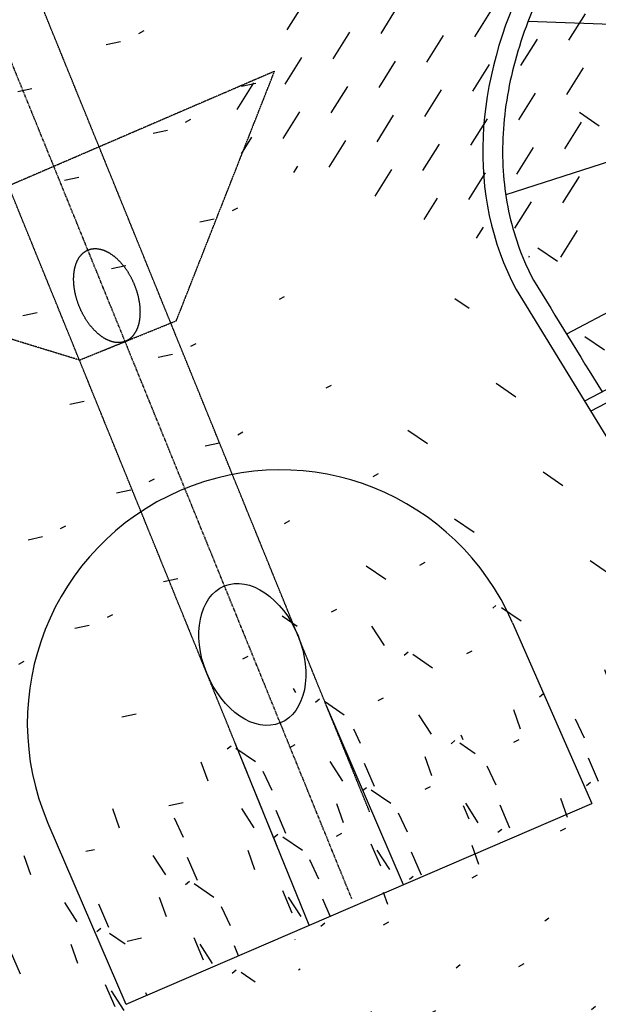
# Model space of a CAD drawing. Header units: millimetres. Extents: x 7530256134 to 7530295630, y 5726732434 to 5726764631.
# Tile 7 of 23: x 7530274517 to 7530277451, y 5726736265 to 5726741254. Entities that reach past the tile are written whole.
import ezdxf

# ---------------------------------------------------------------- set-up
doc = ezdxf.new("R2010")
doc.units = ezdxf.units.MM
doc.linetypes.add('mp3a', pattern=[3.125, 2.25, -0.875])
doc.linetypes.add('mp7a', pattern=[6.875, 4.75, -0.875, 0.375, -0.875])
for name, color, linetype in [('0 wymiar', 32, 'Continuous'), ('2 osie 05', 4, 'mp7a'), ('3 przerywana 05', 6, 'mp3a'), ('4 średnia', 3, 'Continuous'), ('9 kreskowanie', 8, 'Continuous')]:
    doc.layers.add(name, color=color, linetype=linetype)

# ---------------------------------------------------------------- blocks, each defined once
blk = doc.blocks.new('sytuacja_k1')
at = {"layer": '9 kreskowanie'}
h = blk.add_hatch(dxfattribs=at)
h.set_pattern_fill('HONEY', color=256, scale=49.99999999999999, angle=62.10204981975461)
h.set_pattern_definition([(359.9999999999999, (-41302.67732954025, -56335.07946838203), (238.1250000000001, 137.4815322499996), [158.7499999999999, -317.4999999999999]), (119.9999999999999, (-41302.67732954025, -56335.07946838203), (-238.1249994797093, 137.4815331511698), [158.7499999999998, -317.4999999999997]), (59.99999999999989, (-41302.67732954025, -56335.07946838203), (5.202907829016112e-07, 274.9630654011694), [-317.4999999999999, 158.7499999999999])])
edge = h.paths.add_edge_path()
edge.add_line((8000.000073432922, -1950.022631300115), (7337.551465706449, -1950.021410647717))
edge.add_arc((7337.552387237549, -1450.02141059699), 500.0000000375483, 179.9980652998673, 269.9998944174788, ccw=False)
edge.add_line((6837.55238866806, -1450.004526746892), (5479.996034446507, -1450.00452701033))
edge.add_spline(control_points=[(7337.533487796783, -4068.46663917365), (7302.267376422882, -4068.46663917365), (7267.0012383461, -4067.041987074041), (7172.925044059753, -4059.433361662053), (7114.198684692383, -4050.695820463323), (6997.4587931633, -4025.299374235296), (6939.44494342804, -4008.639887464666), (6824.60754108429, -3967.475491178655), (6767.78409576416, -3942.969961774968), (6655.835744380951, -3886.251709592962), (6600.711262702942, -3854.038550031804), (6492.691355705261, -3782.122200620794), (6439.796488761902, -3742.418837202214), (6336.773094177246, -3655.827494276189), (6286.645110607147, -3608.93957389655), (6189.682465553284, -3508.374212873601), (6142.848252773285, -3454.696987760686), (6052.974777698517, -3341.033327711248), (6009.935852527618, -3281.047190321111), (5928.117448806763, -3155.323361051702), (5889.338212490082, -3089.585987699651), (5816.458040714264, -2952.985336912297), (5782.357272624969, -2882.122383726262), (5719.201270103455, -2735.95451606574), (5690.146152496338, -2660.649918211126), (5637.392906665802, -2506.331488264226), (5613.694860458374, -2427.317953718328), (5571.908566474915, -2266.353914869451), (5553.820374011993, -2184.403700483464), (5523.445912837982, -2018.369152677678), (5511.159679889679, -1934.285107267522), (5492.519207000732, -1764.807621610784), (5486.16498708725, -1679.414469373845), (5480.934851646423, -1545.913378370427), (5479.996338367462, -1497.967566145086), (5479.996338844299, -1450.021744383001)], knot_values=[0, 0, 0, 0, 0.05817357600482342, 0.05817357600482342, 0.1553916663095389, 0.1553916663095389, 0.2526097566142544, 0.2526097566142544, 0.34982784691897, 0.34982784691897, 0.4470459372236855, 0.4470459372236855, 0.544264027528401, 0.544264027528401, 0.6414821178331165, 0.6414821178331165, 0.738700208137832, 0.738700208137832, 0.8359182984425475, 0.8359182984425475, 0.933136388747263, 0.933136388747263, 1.030354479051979, 1.030354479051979, 1.127572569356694, 1.127572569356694, 1.22479065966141, 1.22479065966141, 1.322008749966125, 1.322008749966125, 1.419226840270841, 1.419226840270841, 1.516444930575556, 1.516444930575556, 1.570796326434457, 1.570796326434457, 1.570796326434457, 1.570796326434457], weights=[1, 1, 1, 1, 1, 1, 1, 1, 1, 1, 1, 1, 1, 1, 1, 1, 1, 1, 1, 1, 1, 1, 1, 1, 1, 1, 1, 1, 1, 1, 1, 1, 1, 1, 1, 1], degree=3, periodic=0)
edge.add_spline(control_points=[(8000.00007390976, -4025.774935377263), (7779.177878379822, -4040.005505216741), (7558.355683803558, -4054.23607314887), (7337.533487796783, -4068.46663917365)], knot_values=[1.570796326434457, 1.570796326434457, 1.570796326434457, 1.570796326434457, 2.236601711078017, 2.236601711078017, 2.236601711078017, 2.236601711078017], weights=[1, 1, 1, 1], degree=3, periodic=0)
edge.add_line((8000.000073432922, -4025.774933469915), (8000.000073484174, -1950.022631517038))
h = blk.add_hatch(dxfattribs=at)
h.set_pattern_fill('GRAVEL', color=256, scale=19.99999999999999, angle=62.10204981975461)
h.set_pattern_definition([(228.0127874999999, (-55079.85518121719, -82275.54326690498), (-4064.000000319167, -4571.99999971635), [68.34428799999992, -6766.096727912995]), (184.9697409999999, (-55125.57518005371, -82326.34326804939), (6095.999997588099, 508.0000289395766), [117.2809439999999, -11610.80977870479]), (132.5104471, (-55242.4151802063, -82336.50326980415), (5080.000002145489, -5587.999998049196), [82.69630399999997, -8186.944558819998]), (267.2736889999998, (-55440.53517961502, -82463.50326980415), (508.0000010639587, 10159.99999994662), [106.8009039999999, -10573.2874851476]), (292.8336541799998, (-55445.61518001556, -82570.18326820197), (-2540.000000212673, 6095.999999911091), [104.7267399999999, -10367.96154906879]), (357.2736889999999, (-55404.97518014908, -82666.70326865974), (-10159.99999994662, 508.0000010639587), [106.8009039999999, -10573.2874851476]), (37.69424046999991, (-55298.29518032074, -82671.78326858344), (-6603.999999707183, -5080.000000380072), [141.2387319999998, -13982.62306284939]), (72.25532836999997, (-55186.5351805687, -82585.42327178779), (3556.000000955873, 11175.99999969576), [133.3439039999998, -13201.05132038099]), (121.4295656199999, (-55145.89518070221, -82458.42326988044), (-4064.000000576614, 6603.999999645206), [107.1625999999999, -10609.10913974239]), (175.2363582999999, (-55201.77518033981, -82366.98326934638), (5587.999999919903, -508.0000008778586), [122.3426559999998, -5994.787389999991]), (222.3974377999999, (-55323.69517993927, -82356.82326949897), (-6095.999999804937, -5588.000000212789), [158.215584, -15663.35450243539]), (138.81407483, (-54937.61518001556, -82468.5832678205), (-3555.999999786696, 3048.00000024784), [54.00090799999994, -5346.113164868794]), (171.4692343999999, (-54978.25518083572, -82433.02327026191), (6604.000000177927, -1015.999998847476), [102.736396, -10170.927799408]), (225, (-55079.85518026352, -82417.78326858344), (-6.821210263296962e-13, -508.0000000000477), [71.8418679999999, -646.5786216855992]), (203.1985905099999, (-55115.41517972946, -82356.82326759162), (2540.000000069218, 1015.999999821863), [38.68826399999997, -3830.124473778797]), (291.8014094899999, (-55150.9751791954, -82372.06326927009), (-508.000000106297, 1523.999999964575), [54.71312399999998, -2680.950597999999]), (30.96375652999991, (-55130.65518045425, -82422.86326850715), (1524.000000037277, 1015.999999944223), [88.8639319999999, -2873.259630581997]), (161.5650511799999, (-55054.45518016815, -82377.14326728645), (1016.000000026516, -507.9999999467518), [64.2574279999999, -1542.179623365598]), (16.38954033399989, (-55445.6151804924, -82372.06326927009), (5080.000000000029, 1524.000000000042), [90.01759999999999, -8911.765334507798]), (70.34617593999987, (-55359.25518083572, -82346.66326774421), (-2032.000000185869, -5587.999999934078), [75.51978799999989, -7476.443135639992]), (293.1985905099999, (-55054.45518016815, -82275.54327071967), (-1015.999999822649, 2540.000000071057), [77.37601999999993, -3791.436717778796]), (343.6104596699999, (-55023.97518014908, -82346.66326774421), (-5080.000000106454, 1523.999999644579), [90.01759999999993, -8911.765334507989]), (339.4439547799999, (-55445.61518001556, -82687.02327026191), (-2539.99999999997, 1016.000000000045), [86.80703999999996, -4253.546862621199]), (294.7751405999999, (-55364.33518028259, -82717.50326980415), (-2540.000003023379, 5587.999998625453), [72.73442399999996, -7200.718676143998]), (66.80140948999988, (-55049.37518024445, -82783.54326881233), (1015.999999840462, 2540.000000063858), [77.37601999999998, -3791.436717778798]), (17.3540246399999, (-55018.89517974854, -82712.42326797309), (-6603.999999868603, -2032.000000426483), [85.15654799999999, -8430.475196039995]), (69.44395477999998, (-55298.29517936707, -82783.54326881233), (-1016.000000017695, -2539.999999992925), [43.40351999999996, -4296.950382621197]), (101.3099324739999, (-55079.85518026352, -82783.54326881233), (-508.0000000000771, 2032.000000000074), [25.90291999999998, -2564.3989929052]), (165.9637565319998, (-55084.93518161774, -82758.14326728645), (1523.999999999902, -507.9999999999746), [104.7267399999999, -1989.810917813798]), (186.0090059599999, (-55186.5351805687, -82732.74326766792), (5079.999999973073, 508.0000002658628), [97.05339999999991, -9608.272972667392]), (303.6900675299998, (-55130.65518045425, -82468.5832678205), (-508.0000000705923, 1015.999999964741), [73.26477599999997, -1758.355271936]), (353.1572265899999, (-55090.01518058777, -82529.54326881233), (8636.000000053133, -1015.99999954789), [127.911352, -12663.2018130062]), (60.9453958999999, (-54963.01518011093, -82544.78326858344), (-2032.000000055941, -3555.999999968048), [52.30164799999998, -5177.878463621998]), (90, (-54937.61518001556, -82499.06326927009), (-507.9999999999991, 508.0000000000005), [30.47999999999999, -477.5199999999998]), (120.2564371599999, (-55196.69517993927, -82717.5032678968), (2031.999999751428, -3556.000000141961), [70.57339199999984, -6986.788154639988]), (48.01278749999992, (-55232.25518035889, -82656.54326881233), (4064.000000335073, 4571.999999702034), [136.688576, -6697.752439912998]), (359.9999999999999, (-55140.81517982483, -82554.94326843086), (508.0000000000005, 507.9999999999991), [132.08, -375.9199999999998]), (325.3048464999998, (-55008.73517942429, -82554.9432703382), (5080.0000019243, -3555.99999725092), [80.32191199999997, -7951.863344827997]), (254.0546040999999, (-54942.69517946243, -82600.66326965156), (-507.9999999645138, -2032.000000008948), [73.96581599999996, -3624.330007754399]), (207.64597536, (-54963.01518058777, -82671.78326858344), (-9652.000000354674, -5079.999999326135), [120.4290199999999, -11922.49288458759]), (175.42607874, (-55069.69518041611, -82727.66326965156), (-6603.999999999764, 507.9999999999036), [127.4058919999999, -12613.16929124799])])
edge = h.paths.add_edge_path(flags=0)
edge.add_ellipse((8345.866096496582, -6215.482817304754), major_axis=(-373.113250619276, 37.56995834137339), ratio=0.6666666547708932, start_angle=0, end_angle=360)
edge = h.paths.add_edge_path(flags=16)
edge.add_ellipse((8345.866096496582, -6215.482817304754), major_axis=(-373.113250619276, 37.56995834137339), ratio=0.6666666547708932, start_angle=0, end_angle=360)
edge = h.paths.add_edge_path()
edge.add_arc((8718.979346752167, -6253.052778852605), 1282.196227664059, 85.39748189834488, 265.3974818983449)
edge.add_line((8616.092419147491, -7531.114376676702), (9612.967406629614, -7610.119440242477))
edge.add_line((9612.967406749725, -7610.119438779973), (9819.209115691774, -5048.184586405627))
edge.add_line((9819.209115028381, -5048.184589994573), (8821.866274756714, -4974.991184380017))
edge = h.paths.add_edge_path(flags=0)
edge.add_ellipse((8345.866096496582, -6215.482817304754), major_axis=(-373.113250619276, 37.56995834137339), ratio=0.6666666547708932, start_angle=0, end_angle=360)
at = {"layer": '2 osie 05'}
blk.add_line((9676.215989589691, -6349.439924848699), (721.4979553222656, -5447.760996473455), dxfattribs=at)
at = {"layer": '3 przerywana 05', "ltscale": 0.5}
for p, q in [((5787.103551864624, -4733.535603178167), (5578.028464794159, -7333.936062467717)), ((6671.258706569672, -5765.178585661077), (5787.103551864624, -4733.535603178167)), ((6617.464256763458, -6292.708714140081), (6671.258706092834, -5765.178583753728)), ((6617.464256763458, -6292.708714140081), (5578.028464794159, -7333.936062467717))]:
    blk.add_line(p, q, dxfattribs=at)
at = {"layer": '3 przerywana 05'}
for p, q in [((9328.149374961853, -6063.127829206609), (1119.644207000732, -5236.58741248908)), ((9277.855541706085, -6560.591940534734), (1069.564567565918, -5734.073118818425))]:
    blk.add_line(p, q, dxfattribs=at)
at = {"layer": '3 przerywana 05', "ltscale": 0.5}
blk.add_ellipse((6393.793561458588, -6016.915045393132), major_axis=(-248.9116388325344, 24.09798981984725), ratio=0.5998190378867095, dxfattribs=at)
at = {"layer": '4 średnia'}
for p, q in [((8000.000067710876, -1949.995739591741), (8000.000068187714, -4125.885265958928)), ((8060.000068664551, -1949.995848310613), (8060.000068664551, -4122.031080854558)), ((8821.86627626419, -4974.991184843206), (9819.209116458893, -5048.184588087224)), ((9612.967406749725, -7610.119440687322), (9819.209116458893, -5048.184588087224)), ((9735.797743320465, -6084.320820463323), (8752.460304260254, -6005.15987266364)), ((9694.082852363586, -6602.503250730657), (8702.367022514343, -6502.64424766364)), ((8616.092419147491, -7531.114376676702), (9612.86777305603, -7611.357107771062))]:
    blk.add_line(p, q, dxfattribs=at)
blk.add_lwpolyline([(7337.533481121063, -4168.439743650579), (8337.60969877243, -4104.198435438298), (11065.71184015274, -4001.287327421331)], dxfattribs=at)
blk.add_arc((8718.979348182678, -6253.052778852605), 1282.196228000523, 85.3974843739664, 265.3974843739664, dxfattribs=at)
blk.add_ellipse((7337.533483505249, -1449.994854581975), major_axis=(-1.615691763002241e-06, -2718.444892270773), ratio=0.7200944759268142, start_param=4.71238898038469, end_param=6.283185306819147, dxfattribs=at)
blk.add_ellipse((8345.866096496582, -6215.482817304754), major_axis=(-373.1132506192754, 37.56995834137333), ratio=0.6666666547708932, dxfattribs=at)
blk.add_open_spline([(5479.996333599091, -1449.994850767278), (5479.996333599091, -1497.940670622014), (5480.934846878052, -1545.886486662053), (5486.164981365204, -1679.387575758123), (5492.519202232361, -1764.780727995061), (5511.159675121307, -1934.258213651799), (5523.445908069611, -2018.342257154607), (5553.820369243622, -2184.376804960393), (5571.908561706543, -2266.32701934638), (5613.694854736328, -2427.291060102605), (5637.392901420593, -2506.304592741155), (5690.146146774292, -2660.623024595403), (5719.201265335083, -2735.927622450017), (5782.357267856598, -2882.095488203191), (5816.458034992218, -2952.958443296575), (5889.33820772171, -3089.55909217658), (5928.117443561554, -3155.296465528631), (6009.935846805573, -3281.020296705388), (6052.974772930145, -3341.006434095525), (6142.848247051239, -3454.670094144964), (6189.682459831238, -3508.347319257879), (6286.645104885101, -3608.912682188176), (6336.773089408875, -3655.800598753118), (6439.796483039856, -3742.391943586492), (6492.69135093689, -3782.095305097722), (6600.711256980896, -3854.011656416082), (6655.835738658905, -3886.224815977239), (6767.784090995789, -3942.943066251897), (6824.607537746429, -3967.448595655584), (6939.444937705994, -4008.612991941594), (6997.458788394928, -4025.272478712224), (7114.198679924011, -4050.6689268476), (7172.92503786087, -4059.406464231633), (7267.001233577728, -4067.015095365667), (7302.267370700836, -4068.439745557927), (7337.533482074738, -4068.439745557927), (7558.355678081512, -4054.20917571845), (7779.17787361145, -4039.978611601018), (8000.000069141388, -4025.748041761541)], degree=3, knots=[0, 0, 0, 0, 0.05435139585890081, 0.05435139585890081, 0.1515694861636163, 0.1515694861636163, 0.2487875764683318, 0.2487875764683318, 0.3460056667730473, 0.3460056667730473, 0.4432237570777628, 0.4432237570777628, 0.5404418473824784, 0.5404418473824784, 0.6376599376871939, 0.6376599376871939, 0.7348780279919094, 0.7348780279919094, 0.8320961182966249, 0.8320961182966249, 0.9293142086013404, 0.9293142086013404, 1.026532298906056, 1.026532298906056, 1.123750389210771, 1.123750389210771, 1.220968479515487, 1.220968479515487, 1.318186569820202, 1.318186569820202, 1.415404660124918, 1.415404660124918, 1.512622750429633, 1.512622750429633, 1.570796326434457, 1.570796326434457, 1.570796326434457, 2.236601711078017, 2.236601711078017, 2.236601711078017, 2.236601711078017], dxfattribs=at)
at = {"layer": '9 kreskowanie'}
for p, q in [((7087.562425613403, -1883.013014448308), (6165.744651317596, -3479.584137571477)), ((7250.741123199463, -1942.400652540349), (6889.52195930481, -3990.693888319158)), ((7656.455741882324, -1949.99451316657), (7656.406273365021, -4047.890448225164))]:
    blk.add_line(p, q, dxfattribs=at)

msp = doc.modelspace()

# ---------------------------------------------------------------- block references
at = {"layer": '0 wymiar', "rotation": 297.8979501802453}
msp.add_blockref('sytuacja_k1', (7530277285.15332, 5726748321.70091), dxfattribs=at)

doc.saveas('drawing.dxf')
